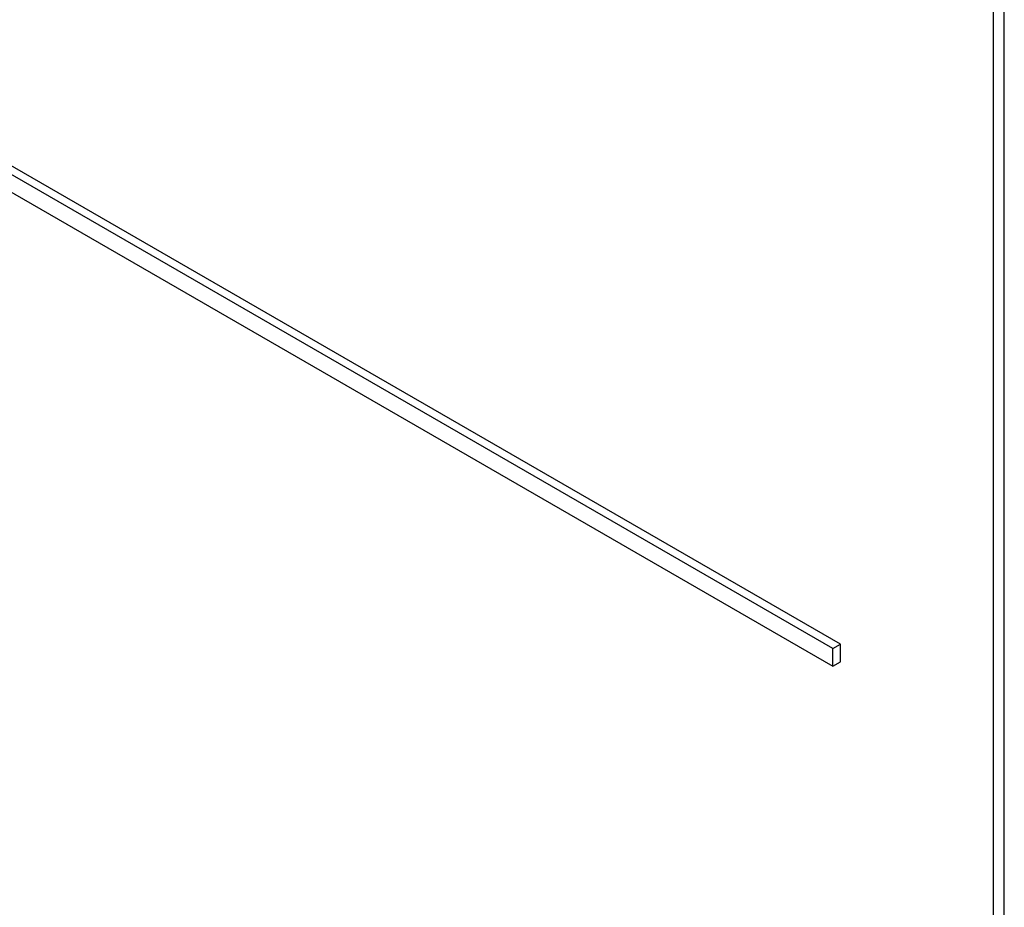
# Paper-space layout 'Blatt2' of a CAD drawing. Header units: millimetres. Extents: x 5 to 418, y 2 to 292.
# Tile 21 of 50: x 90.07 to 93.71, y 180.38 to 183.67. Entities that reach past the tile are written whole.
import ezdxf

# ---------------------------------------------------------------- set-up
doc = ezdxf.new("R2010")
doc.units = ezdxf.units.MM

psp = doc.layouts.new('Blatt2')

# ---------------------------------------------------------------- linework, layer by layer
at = {"color": 7, "linetype": 'Continuous', "lineweight": 25}
for p, q in [((93.7118, 177.8869), (93.7118, 191.1148)), ((93.6714, 178.0268), (93.6714, 191.0915)), ((93.0774, 181.3419), (79.501, 189.1794)), ((93.1057, 181.3582), (79.5293, 189.1958)), ((79.501, 189.1141), (93.0774, 181.2766)), ((93.0774, 181.3419), (93.1057, 181.3582)), ((93.0774, 181.2766), (93.0774, 181.3419)), ((93.1057, 181.2929), (93.1057, 181.3582)), ((93.0774, 181.2766), (93.1057, 181.2929))]:
    psp.add_line(p, q, dxfattribs=at)

doc.saveas('drawing.dxf')
